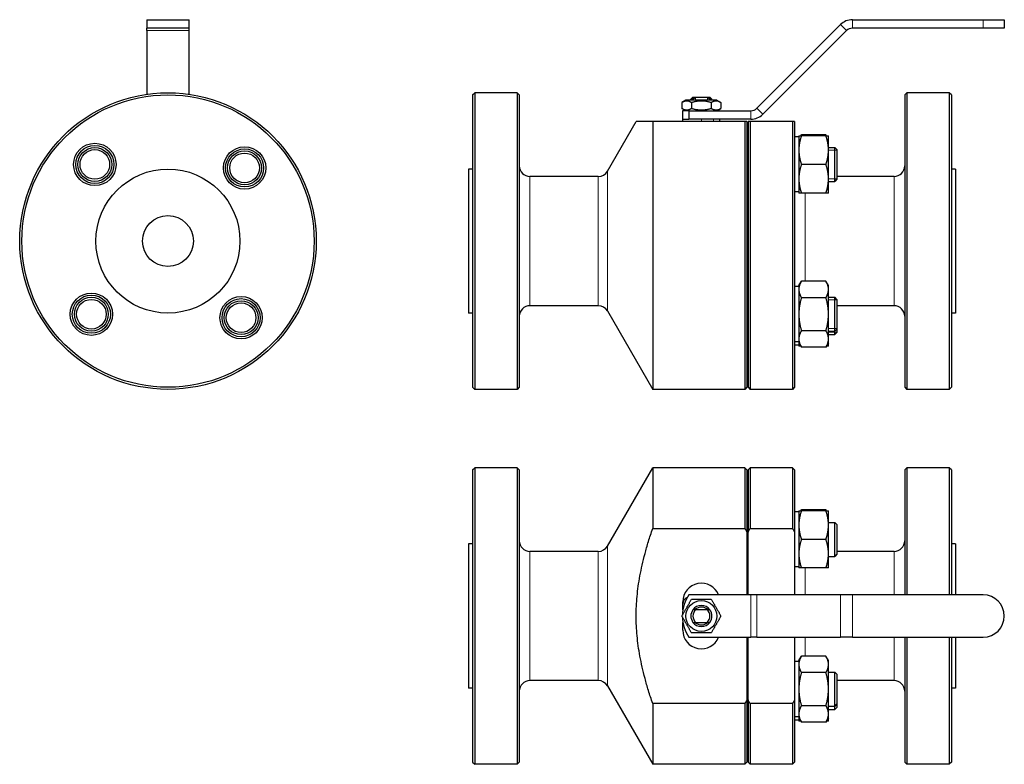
# Model space of a CAD drawing. Header units: millimetres. Extents: x 88 to 553, y 53 to 405.
import ezdxf

# ---------------------------------------------------------------- set-up
doc = ezdxf.new("R2010")
doc.units = ezdxf.units.MM
doc.layers.add('Widoczne (ISO)', color=7, linetype='Continuous', lineweight=25)
doc.layers.add('Widoczne wąskie (ISO)', color=7, linetype='Continuous', lineweight=20)

msp = doc.modelspace()

# ---------------------------------------------------------------- linework, layer by layer
at = {"layer": 'Widoczne (ISO)'}
for p, q in [((147.73, 404.73), (167.73, 404.73)), ((147.73, 404.73), (147.73, 400.73)), ((167.73, 400.73), (167.73, 404.73)), ((480.87, 404.73), (542.56, 404.73)), ((542.56, 404.73), (552.56, 404.73)), ((552.56, 404.73), (552.56, 400.73)), ((147.73, 399.56), (147.73, 400.73)), ((167.73, 400.73), (147.73, 400.73)), ((167.73, 399.56), (167.73, 400.73)), ((435.73, 362.91), (475.22, 402.39)), ((542.56, 400.73), (480.87, 400.73)), ((552.56, 400.73), (542.56, 400.73)), ((147.73, 399.56), (147.73, 369.52)), ((167.73, 369.52), (167.73, 399.56)), ((478.05, 399.56), (438.56, 360.08)), ((301.56, 369.23), (302.56, 370.23)), ((301.56, 369.23), (301.56, 231.23)), ((302.56, 370.23), (302.56, 230.23)), ((322.56, 370.23), (302.56, 370.23)), ((322.56, 370.23), (322.56, 230.23)), ((323.56, 369.23), (322.56, 370.23)), ((323.56, 369.23), (323.56, 231.23)), ((405.56, 368.23), (404.56, 367.23)), ((405.56, 367.23), (404.56, 367.23)), ((404.56, 366.73), (404.56, 367.23)), ((405.56, 368.23), (406.91, 368.23)), ((405.56, 366.73), (405.56, 367.23)), ((406.91, 368.23), (412.21, 368.23)), ((412.21, 368.23), (413.56, 368.23)), ((413.56, 368.23), (414.56, 367.23)), ((413.56, 367.23), (413.56, 366.73)), ((414.56, 367.23), (413.56, 367.23)), ((414.56, 366.73), (414.56, 367.23)), ((505.56, 369.23), (506.56, 370.23)), ((505.56, 369.23), (505.56, 231.23)), ((506.56, 370.23), (506.56, 230.23)), ((526.56, 370.23), (506.56, 370.23)), ((526.56, 370.23), (526.56, 230.23)), ((527.56, 369.23), (526.56, 370.23)), ((527.56, 369.23), (527.56, 231.23)), ((402.26, 366.73), (400.32, 365.62)), ((400.32, 365.62), (400.32, 362.85)), ((402.26, 361.73), (400.32, 362.85)), ((416.86, 366.73), (402.26, 366.73)), ((404.94, 365.62), (404.94, 362.85)), ((414.18, 365.62), (414.18, 362.85)), ((416.86, 366.73), (418.8, 365.62)), ((416.86, 361.73), (418.8, 362.85)), ((418.8, 365.62), (418.8, 362.85)), ((403.59, 361.73), (400.56, 361.73)), ((400.56, 361.73), (400.56, 357.73)), ((403.59, 361.73), (432.9, 361.73)), ((403.59, 361.73), (403.59, 357.73)), ((365.2, 333.23), (378.77, 356.73)), ((430.06, 356.73), (386.56, 356.73)), ((386.56, 356.73), (386.56, 230.23)), ((400.56, 357.73), (403.59, 357.73)), ((400.81, 356.73), (400.81, 357.73)), ((432.9, 357.73), (403.59, 357.73)), ((418.31, 356.73), (418.31, 357.73)), ((430.06, 356.73), (430.06, 230.23)), ((431.06, 356.73), (431.06, 231.23)), ((431.56, 356.73), (431.56, 231.23)), ((452.56, 356.73), (432.56, 356.73)), ((432.56, 356.73), (432.56, 230.23)), ((452.56, 356.73), (452.56, 230.23)), ((453.56, 356.73), (453.56, 231.23)), ((455.56, 349.4), (453.56, 349.4)), ((455.56, 349.9), (455.56, 343.15)), ((456.51, 349.9), (456.77, 350.34)), ((468.35, 350.34), (456.77, 350.34)), ((468.35, 349.9), (456.77, 349.9)), ((468.61, 349.9), (468.35, 350.34)), ((469.56, 343.15), (469.56, 349.9)), ((469.56, 344.4), (472.56, 344.4)), ((472.56, 328.4), (472.56, 344.4)), ((473.56, 343.4), (472.56, 344.4)), ((455.56, 343.15), (455.56, 329.65)), ((469.56, 329.65), (469.56, 343.15)), ((473.56, 343.4), (473.56, 329.4)), ((468.35, 336.4), (456.77, 336.4)), ((299.56, 334.23), (299.56, 266.23)), ((301.56, 334.23), (299.56, 334.23)), ((360.87, 330.73), (328.56, 330.73)), ((431.56, 334.23), (431.06, 334.23)), ((500.56, 330.73), (473.56, 330.73)), ((529.56, 334.23), (527.56, 334.23)), ((529.56, 334.23), (529.56, 266.23)), ((455.56, 329.65), (455.56, 322.9)), ((469.56, 322.9), (469.56, 329.65)), ((469.56, 328.4), (472.56, 328.4)), ((473.56, 329.4), (472.56, 328.4)), ((455.56, 323.4), (453.56, 323.4)), ((468.35, 322.9), (456.77, 322.9)), ((455.56, 279.21), (456.77, 281.3)), ((455.56, 279.21), (455.56, 277.4)), ((468.35, 281.3), (456.77, 281.3)), ((469.56, 279.21), (468.35, 281.3)), ((469.56, 277.4), (469.56, 279.21)), ((455.56, 278.71), (453.56, 278.71)), ((455.56, 277.4), (455.56, 265.71)), ((469.56, 265.71), (469.56, 277.4)), ((360.87, 269.73), (328.56, 269.73)), ((468.35, 273.51), (456.77, 273.51)), ((469.56, 273.71), (472.56, 273.71)), ((472.56, 257.71), (472.56, 273.71)), ((473.56, 272.71), (472.56, 273.71)), ((473.56, 272.71), (473.56, 258.71)), ((500.56, 269.73), (473.56, 269.73)), ((301.56, 266.23), (299.56, 266.23)), ((365.2, 267.23), (386.56, 230.23)), ((431.56, 266.23), (431.06, 266.23)), ((455.56, 265.71), (455.56, 254.02)), ((469.56, 254.02), (469.56, 265.71)), ((529.56, 266.23), (527.56, 266.23)), ((468.35, 257.92), (456.77, 257.92)), ((469.56, 257.71), (472.56, 257.71)), ((469.56, 256.06), (472.56, 256.06)), ((473.56, 258.71), (472.56, 257.71)), ((472.56, 256.06), (472.56, 257.71)), ((473.56, 257.06), (472.56, 256.06)), ((473.56, 258.71), (473.56, 257.06)), ((455.56, 252.71), (453.56, 252.71)), ((455.56, 251.06), (453.56, 251.06)), ((455.56, 254.02), (455.56, 252.21)), ((455.56, 252.21), (455.56, 250.56)), ((455.56, 252.21), (456.77, 250.12)), ((469.56, 252.21), (468.35, 250.12)), ((469.56, 252.21), (469.56, 254.02)), ((469.56, 250.56), (469.56, 252.21)), ((468.35, 250.12), (456.77, 250.12)), ((301.56, 231.23), (302.56, 230.23)), ((322.56, 230.23), (302.56, 230.23)), ((323.56, 231.23), (322.56, 230.23)), ((430.06, 230.23), (386.56, 230.23)), ((431.06, 231.23), (430.06, 230.23)), ((431.56, 231.23), (432.56, 230.23)), ((452.56, 230.23), (432.56, 230.23)), ((453.56, 231.23), (452.56, 230.23)), ((505.56, 231.23), (506.56, 230.23)), ((526.56, 230.23), (506.56, 230.23)), ((527.56, 231.23), (526.56, 230.23)), ((301.56, 192.23), (302.56, 193.23)), ((301.56, 192.23), (301.56, 54.23)), ((302.56, 193.23), (302.56, 53.23)), ((322.56, 193.23), (302.56, 193.23)), ((322.56, 193.23), (322.56, 53.23)), ((323.56, 192.23), (322.56, 193.23)), ((323.56, 192.23), (323.56, 54.23)), ((365.2, 156.23), (386.56, 193.23)), ((386.56, 193.23), (386.56, 164.56)), ((430.06, 193.23), (386.56, 193.23)), ((430.06, 193.23), (430.06, 164.56)), ((431.06, 192.23), (430.06, 193.23)), ((431.06, 192.23), (431.06, 162.84)), ((431.56, 192.23), (432.56, 193.23)), ((431.56, 192.23), (431.56, 162.84)), ((432.56, 193.23), (432.56, 164.56)), ((452.56, 193.23), (432.56, 193.23)), ((452.56, 193.23), (452.56, 164.56)), ((453.56, 192.23), (452.56, 193.23)), ((453.56, 192.23), (453.56, 162.84)), ((505.56, 192.23), (506.56, 193.23)), ((505.56, 192.23), (505.56, 133.23)), ((506.56, 193.23), (506.56, 133.23)), ((526.56, 193.23), (506.56, 193.23)), ((526.56, 193.23), (526.56, 133.23)), ((527.56, 192.23), (526.56, 193.23)), ((527.56, 192.23), (527.56, 133.23)), ((455.56, 172.4), (453.56, 172.4)), ((455.56, 172.9), (455.56, 166.15)), ((456.51, 172.9), (456.77, 173.34)), ((468.35, 173.34), (456.77, 173.34)), ((468.35, 172.9), (456.77, 172.9)), ((468.61, 172.9), (468.35, 173.34)), ((469.56, 166.15), (469.56, 172.9)), ((469.56, 167.4), (472.56, 167.4)), ((472.56, 151.4), (472.56, 167.4)), ((473.56, 166.4), (472.56, 167.4)), ((386.56, 164.56), (430.06, 164.56)), ((431.06, 162.84), (431.06, 133.23)), ((431.56, 133.23), (431.56, 162.84)), ((432.56, 164.56), (452.56, 164.56)), ((453.56, 162.84), (453.56, 133.23)), ((455.56, 166.15), (455.56, 152.65)), ((469.56, 152.65), (469.56, 166.15)), ((473.56, 166.4), (473.56, 152.4)), ((468.35, 159.4), (456.77, 159.4)), ((299.56, 157.23), (299.56, 89.23)), ((301.56, 157.23), (299.56, 157.23)), ((360.87, 153.73), (328.56, 153.73)), ((431.56, 157.23), (431.06, 157.23)), ((500.56, 153.73), (473.56, 153.73)), ((529.56, 157.23), (527.56, 157.23)), ((529.56, 157.23), (529.56, 133.23)), ((455.56, 152.65), (455.56, 145.9)), ((469.56, 145.9), (469.56, 152.65)), ((469.56, 151.4), (472.56, 151.4)), ((473.56, 152.4), (472.56, 151.4)), ((455.56, 146.4), (453.56, 146.4)), ((468.35, 145.9), (456.77, 145.9)), ((432.9, 133.23), (403.59, 133.23)), ((435.73, 133.23), (432.9, 133.23)), ((475.22, 133.23), (435.73, 133.23)), ((480.87, 133.23), (475.22, 133.23)), ((542.56, 133.23), (480.87, 133.23)), ((400.81, 128.98), (400.81, 129.98)), ((400.81, 126.22), (400.81, 128.98)), ((412.21, 126.23), (406.91, 126.23)), ((400.81, 116.48), (400.81, 120.24)), ((406.91, 120.23), (412.21, 120.23)), ((403.59, 113.23), (432.9, 113.23)), ((431.06, 113.23), (431.06, 83.62)), ((431.56, 83.62), (431.56, 113.23)), ((435.73, 113.23), (432.9, 113.23)), ((435.73, 113.23), (475.22, 113.23)), ((453.56, 113.23), (453.56, 83.62)), ((480.87, 113.23), (475.22, 113.23)), ((480.87, 113.23), (542.56, 113.23)), ((505.56, 113.23), (505.56, 54.23)), ((506.56, 113.23), (506.56, 53.23)), ((526.56, 113.23), (526.56, 53.23)), ((527.56, 113.23), (527.56, 54.23)), ((529.56, 113.23), (529.56, 89.23)), ((455.56, 102.21), (456.77, 104.3)), ((468.35, 104.3), (456.77, 104.3)), ((469.56, 102.21), (468.35, 104.3)), ((455.56, 101.71), (453.56, 101.71)), ((455.56, 102.21), (455.56, 100.4)), ((455.56, 100.4), (455.56, 88.71)), ((469.56, 100.4), (469.56, 102.21)), ((469.56, 88.71), (469.56, 100.4)), ((468.35, 96.5), (456.77, 96.5)), ((469.56, 96.71), (472.56, 96.71)), ((472.56, 80.71), (472.56, 96.71)), ((473.56, 95.71), (472.56, 96.71)), ((473.56, 95.71), (473.56, 81.71)), ((301.56, 89.23), (299.56, 89.23)), ((360.87, 92.73), (328.56, 92.73)), ((365.2, 90.23), (386.56, 53.23)), ((431.56, 89.23), (431.06, 89.23)), ((455.56, 88.71), (455.56, 77.02)), ((469.56, 77.02), (469.56, 88.71)), ((500.56, 92.73), (473.56, 92.73)), ((529.56, 89.23), (527.56, 89.23)), ((430.06, 81.91), (386.56, 81.91)), ((386.56, 81.91), (386.56, 53.23)), ((430.06, 81.91), (430.06, 53.23)), ((431.06, 83.62), (431.06, 54.23)), ((431.56, 83.62), (431.56, 54.23)), ((452.56, 81.91), (432.56, 81.91)), ((432.56, 81.91), (432.56, 53.23)), ((452.56, 81.91), (452.56, 53.23)), ((453.56, 83.62), (453.56, 54.23)), ((468.35, 80.91), (456.77, 80.91)), ((469.56, 80.71), (472.56, 80.71)), ((469.56, 79.06), (472.56, 79.06)), ((473.56, 81.71), (472.56, 80.71)), ((472.56, 79.06), (472.56, 80.71)), ((473.56, 80.06), (472.56, 79.06)), ((473.56, 81.71), (473.56, 80.06)), ((455.56, 75.71), (453.56, 75.71)), ((455.56, 77.02), (455.56, 75.21)), ((455.56, 75.21), (455.56, 73.56)), ((455.56, 75.21), (456.77, 73.12)), ((469.56, 75.21), (468.35, 73.12)), ((469.56, 75.21), (469.56, 77.02)), ((469.56, 73.56), (469.56, 75.21)), ((455.56, 74.06), (453.56, 74.06)), ((468.35, 73.12), (456.77, 73.12)), ((301.56, 54.23), (302.56, 53.23)), ((322.56, 53.23), (302.56, 53.23)), ((323.56, 54.23), (322.56, 53.23)), ((430.06, 53.23), (386.56, 53.23)), ((431.06, 54.23), (430.06, 53.23)), ((431.56, 54.23), (432.56, 53.23)), ((452.56, 53.23), (432.56, 53.23)), ((453.56, 54.23), (452.56, 53.23)), ((505.56, 54.23), (506.56, 53.23)), ((526.56, 53.23), (506.56, 53.23)), ((527.56, 54.23), (526.56, 53.23))]:
    msp.add_line(p, q, dxfattribs=at)
for centre, radius in [((157.73, 300.23), 70), ((157.73, 300.23), 69), ((123.2, 336.4), 10), ((123.2, 336.4), 9), ((123.2, 336.4), 8), ((193.9, 334.76), 10), ((123.2, 336.4), 7), ((193.9, 334.76), 9), ((193.9, 334.76), 8), ((193.9, 334.76), 7), ((157.73, 300.23), 34), ((157.73, 300.23), 12), ((121.56, 265.71), 10), ((121.56, 265.71), 9), ((121.56, 265.71), 8), ((121.56, 265.71), 7), ((192.25, 264.06), 10), ((192.25, 264.06), 9), ((192.25, 264.06), 8), ((192.25, 264.06), 7), ((409.56, 123.23), 7.3)]:
    msp.add_circle(centre, radius, dxfattribs=at)
for centre, radius, start, end in [((480.87, 396.73), 8, 90, 135), ((480.87, 396.73), 4, 90, 135), ((432.9, 365.73), 4, 270, 315), ((432.9, 365.73), 8, 270, 315), ((328.56, 335.73), 5, 180, 270), ((500.56, 335.73), 5, 270, 0), ((360.87, 335.73), 5, 270, 330), ((328.56, 264.73), 5, 90, 180), ((360.87, 264.73), 5, 30, 90), ((500.56, 264.73), 5, 0, 90), ((328.56, 158.73), 5, 180, 270), ((500.56, 158.73), 5, 270, 0), ((360.87, 158.73), 5, 270, 330), ((409.56, 129.98), 8.75, 21.8037, 180), ((418.56, 123.23), 18, 146.251, 178.6629), ((403.81, 128.98), 3, 111.3688, 180), ((542.56, 123.23), 10, 270, 90), ((409.56, 123.23), 5, 143.1301, 216.8699), ((409.56, 123.23), 5, 36.8708, 143.1292), ((409.56, 123.23), 4, 131.4096, 228.5904), ((409.56, 123.23), 4.19, 45.7525, 134.2475), ((409.56, 123.23), 4, 311.4096, 48.5904), ((409.56, 123.23), 5, 323.1301, 36.8699), ((418.56, 123.23), 18, 181.3371, 213.749), ((409.56, 116.48), 8.75, 180, 338.1963), ((409.56, 123.23), 5, 216.8708, 323.1292), ((409.56, 123.23), 4.19, 225.7525, 314.2475), ((328.56, 87.73), 5, 90, 180), ((360.87, 87.73), 5, 30, 90), ((500.56, 87.73), 5, 0, 90)]:
    msp.add_arc(centre, radius, start, end, dxfattribs=at)
for points, weights in [([(405.56, 367.23), (406.31, 367.84), (406.91, 368.23)], [1, 1.01151686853, 1]), ([(412.21, 368.23), (412.81, 367.84), (413.56, 367.23)], [1, 1.01151686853, 1]), ([(404.94, 365.62), (402.63, 366.95), (400.32, 365.62)], [1, 1.15470053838, 1]), ([(400.32, 362.85), (402.63, 361.52), (404.94, 362.85)], [1, 1.15470053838, 1]), ([(414.18, 365.62), (409.56, 366.95), (404.94, 365.62)], [1, 1.15470053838, 1]), ([(404.94, 362.85), (409.56, 361.52), (414.18, 362.85)], [1, 1.15470053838, 1]), ([(418.8, 365.62), (416.49, 366.95), (414.18, 365.62)], [1, 1.15470053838, 1]), ([(414.18, 362.85), (416.49, 361.52), (418.8, 362.85)], [1, 1.15470053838, 1]), ([(386.56, 356.73), (378.77, 356.73), (378.77, 356.73)], [1, 1.11946902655, 1.11946902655]), ([(431.06, 356.73), (430.57, 356.73), (430.06, 356.73)], [1, 1.00007634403, 1]), ([(432.56, 356.73), (432.05, 356.73), (431.56, 356.73)], [1, 1.00007634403, 1]), ([(453.56, 356.73), (453.07, 356.73), (452.56, 356.73)], [1, 1.00007634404, 1]), ([(456.77, 349.9), (455.56, 346.29), (455.56, 343.15)], [1, 1.0379548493, 1]), ([(455.56, 349.9), (455.56, 349.9), (456.77, 349.9)], [1, 1.0379548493, 1]), ([(456.77, 350.34), (456.64, 350.12), (456.52, 349.9)], [1, 1.00393635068, 1.00705621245]), ([(468.6, 349.9), (468.48, 350.12), (468.35, 350.34)], [1.00705621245, 1.00393635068, 1]), ([(469.56, 343.15), (469.56, 346.29), (468.35, 349.9)], [1, 1.0379548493, 1]), ([(468.35, 349.9), (469.56, 349.9), (469.56, 349.9)], [1, 1.0379548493, 1]), ([(455.56, 343.15), (455.56, 340.02), (456.77, 336.4)], [1, 1.0379548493, 1]), ([(468.35, 336.4), (469.56, 340.02), (469.56, 343.15)], [1, 1.0379548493, 1]), ([(456.77, 336.4), (455.56, 332.79), (455.56, 329.65)], [1, 1.0379548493, 1]), ([(469.56, 329.65), (469.56, 332.79), (468.35, 336.4)], [1, 1.0379548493, 1]), ([(455.56, 329.65), (455.56, 326.52), (456.77, 322.9)], [1, 1.0379548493, 1]), ([(468.35, 322.9), (469.56, 326.52), (469.56, 329.65)], [1, 1.0379548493, 1]), ([(456.77, 322.9), (455.56, 322.9), (455.56, 322.9)], [1, 1.0379548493, 1]), ([(469.56, 322.9), (469.56, 322.9), (468.35, 322.9)], [1, 1.0379548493, 1]), ([(456.77, 281.3), (455.56, 279.21), (455.56, 277.4)], [1, 1.0379548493, 1]), ([(469.56, 277.4), (469.56, 279.21), (468.35, 281.3)], [1, 1.0379548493, 1]), ([(455.56, 277.4), (455.56, 275.59), (456.77, 273.51)], [1, 1.0379548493, 1]), ([(468.35, 273.51), (469.56, 275.59), (469.56, 277.4)], [1, 1.0379548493, 1]), ([(456.77, 273.51), (455.56, 269.33), (455.56, 265.71)], [1, 1.0379548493, 1]), ([(469.56, 265.71), (469.56, 269.33), (468.35, 273.51)], [1, 1.0379548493, 1]), ([(455.56, 265.71), (455.56, 262.09), (456.77, 257.92)], [1, 1.0379548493, 1]), ([(468.35, 257.92), (469.56, 262.09), (469.56, 265.71)], [1, 1.0379548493, 1]), ([(456.77, 257.92), (455.56, 255.83), (455.56, 254.02)], [1, 1.0379548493, 1]), ([(469.56, 254.02), (469.56, 255.83), (468.35, 257.92)], [1, 1.0379548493, 1]), ([(455.56, 254.02), (455.56, 252.21), (456.77, 250.12)], [1, 1.0379548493, 1]), ([(468.35, 250.12), (469.56, 252.21), (469.56, 254.02)], [1, 1.0379548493, 1]), ([(456.51, 250.56), (455.56, 250.56), (455.56, 250.56)], [1.00735972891, 1.03382578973, 1]), ([(469.56, 250.56), (469.56, 250.56), (468.61, 250.56)], [1, 1.03382578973, 1.00735972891]), ([(456.77, 172.9), (455.56, 169.28), (455.56, 166.15)], [1, 1.0379548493, 1]), ([(455.56, 172.9), (455.56, 172.9), (456.77, 172.9)], [1, 1.0379548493, 1]), ([(456.77, 173.34), (456.64, 173.12), (456.52, 172.9)], [1, 1.00393635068, 1.00705621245]), ([(468.6, 172.9), (468.48, 173.12), (468.35, 173.34)], [1.00705621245, 1.00393635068, 1]), ([(469.56, 166.15), (469.56, 169.28), (468.35, 172.9)], [1, 1.0379548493, 1]), ([(468.35, 172.9), (469.56, 172.9), (469.56, 172.9)], [1, 1.0379548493, 1]), ([(386.56, 81.91), (372.48, 123.23), (386.56, 164.56)], [1, 1.2389380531, 1]), ([(430.06, 164.56), (430.57, 163.69), (431.06, 162.84)], [1, 1.00007634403, 1]), ([(431.56, 162.84), (432.05, 163.69), (432.56, 164.56)], [1, 1.00007634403, 1]), ([(452.56, 164.56), (453.07, 163.69), (453.56, 162.84)], [1, 1.00007634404, 1]), ([(455.56, 166.15), (455.56, 163.02), (456.77, 159.4)], [1, 1.0379548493, 1]), ([(468.35, 159.4), (469.56, 163.02), (469.56, 166.15)], [1, 1.0379548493, 1]), ([(456.77, 159.4), (455.56, 155.78), (455.56, 152.65)], [1, 1.0379548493, 1]), ([(469.56, 152.65), (469.56, 155.78), (468.35, 159.4)], [1, 1.0379548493, 1]), ([(455.56, 152.65), (455.56, 149.52), (456.77, 145.9)], [1, 1.0379548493, 1]), ([(468.35, 145.9), (469.56, 149.52), (469.56, 152.65)], [1, 1.0379548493, 1]), ([(456.77, 145.9), (455.56, 145.9), (455.56, 145.9)], [1, 1.0379548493, 1]), ([(469.56, 145.9), (469.56, 145.9), (468.35, 145.9)], [1, 1.0379548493, 1]), ([(400.32, 123.23), (402.63, 127.23), (404.94, 131.23)], [1, 1.15470053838, 1]), ([(404.94, 131.23), (409.56, 131.23), (414.18, 131.23)], [1, 1.15470053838, 1]), ([(414.18, 131.23), (416.49, 127.23), (418.8, 123.23)], [1, 1.15470053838, 1]), ([(406.91, 126.23), (406.31, 126.23), (405.56, 126.23)], [1, 1.01151686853, 1]), ([(413.56, 126.23), (412.81, 126.23), (412.21, 126.23)], [1, 1.01151686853, 1]), ([(404.94, 115.23), (402.63, 119.23), (400.32, 123.23)], [1, 1.15470053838, 1]), ([(418.8, 123.23), (416.49, 119.23), (414.18, 115.23)], [1, 1.15470053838, 1]), ([(405.56, 120.23), (406.31, 120.23), (406.91, 120.23)], [1, 1.01151686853, 1]), ([(412.21, 120.23), (412.81, 120.23), (413.56, 120.23)], [1, 1.01151686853, 1]), ([(414.18, 115.23), (409.56, 115.23), (404.94, 115.23)], [1, 1.15470053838, 1]), ([(456.77, 104.3), (455.56, 102.21), (455.56, 100.4)], [1, 1.0379548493, 1]), ([(469.56, 100.4), (469.56, 102.21), (468.35, 104.3)], [1, 1.0379548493, 1]), ([(455.56, 100.4), (455.56, 98.59), (456.77, 96.5)], [1, 1.0379548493, 1]), ([(468.35, 96.5), (469.56, 98.59), (469.56, 100.4)], [1, 1.0379548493, 1]), ([(456.77, 96.5), (455.56, 92.33), (455.56, 88.71)], [1, 1.0379548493, 1]), ([(469.56, 88.71), (469.56, 92.33), (468.35, 96.5)], [1, 1.0379548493, 1]), ([(455.56, 88.71), (455.56, 85.09), (456.77, 80.91)], [1, 1.0379548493, 1]), ([(468.35, 80.91), (469.56, 85.09), (469.56, 88.71)], [1, 1.0379548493, 1]), ([(431.06, 83.62), (430.57, 82.77), (430.06, 81.91)], [1, 1.00007634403, 1]), ([(432.56, 81.91), (432.05, 82.77), (431.56, 83.62)], [1, 1.00007634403, 1]), ([(453.56, 83.62), (453.07, 82.77), (452.56, 81.91)], [1, 1.00007634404, 1]), ([(456.77, 80.91), (455.56, 78.83), (455.56, 77.02)], [1, 1.0379548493, 1]), ([(469.56, 77.02), (469.56, 78.83), (468.35, 80.91)], [1, 1.0379548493, 1]), ([(455.56, 77.02), (455.56, 75.21), (456.77, 73.12)], [1, 1.0379548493, 1]), ([(468.35, 73.12), (469.56, 75.21), (469.56, 77.02)], [1, 1.0379548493, 1]), ([(456.51, 73.56), (455.56, 73.56), (455.56, 73.56)], [1.00735972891, 1.03382578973, 1]), ([(469.56, 73.56), (469.56, 73.56), (468.61, 73.56)], [1, 1.03382578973, 1.00735972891])]:
    msp.add_rational_spline(points, weights, degree=2, dxfattribs=at)
at = {"layer": 'Widoczne wąskie (ISO)'}
for p, q in [((480.87, 404.73), (480.87, 400.73)), ((542.56, 404.73), (542.56, 400.73)), ((478.05, 399.56), (475.22, 402.39)), ((167.73, 399.56), (147.73, 399.56)), ((405.46, 368.13), (405.46, 366.73)), ((406.76, 368.13), (406.76, 366.73)), ((412.36, 366.73), (412.36, 368.13)), ((413.66, 366.73), (413.66, 368.13)), ((435.73, 362.91), (438.56, 360.08)), ((432.9, 357.73), (432.9, 361.73)), ((409.56, 356.73), (409.56, 357.73)), ((415.31, 356.73), (415.31, 357.73)), ((473.56, 343.2), (469.56, 343.2)), ((328.56, 330.73), (328.56, 269.73)), ((360.87, 330.73), (360.87, 269.73)), ((365.2, 333.23), (365.2, 267.23)), ((500.56, 330.73), (500.56, 269.73)), ((469.56, 329.61), (473.56, 329.61)), ((458.56, 322.9), (458.56, 281.3)), ((473.56, 272.51), (469.56, 272.51)), ((469.56, 258.92), (473.56, 258.92)), ((469.56, 257.27), (473.56, 257.27)), ((328.56, 153.73), (328.56, 92.73)), ((360.87, 153.73), (360.87, 92.73)), ((365.2, 156.23), (365.2, 90.23)), ((500.56, 153.73), (500.56, 133.23)), ((458.56, 145.9), (458.56, 133.23)), ((432.9, 113.23), (432.9, 133.23)), ((435.73, 133.23), (435.73, 113.23)), ((475.22, 113.23), (475.22, 133.23)), ((480.87, 133.23), (480.87, 113.23)), ((458.56, 113.23), (458.56, 104.3)), ((500.56, 113.23), (500.56, 92.73))]:
    msp.add_line(p, q, dxfattribs=at)

doc.saveas('drawing.dxf')
